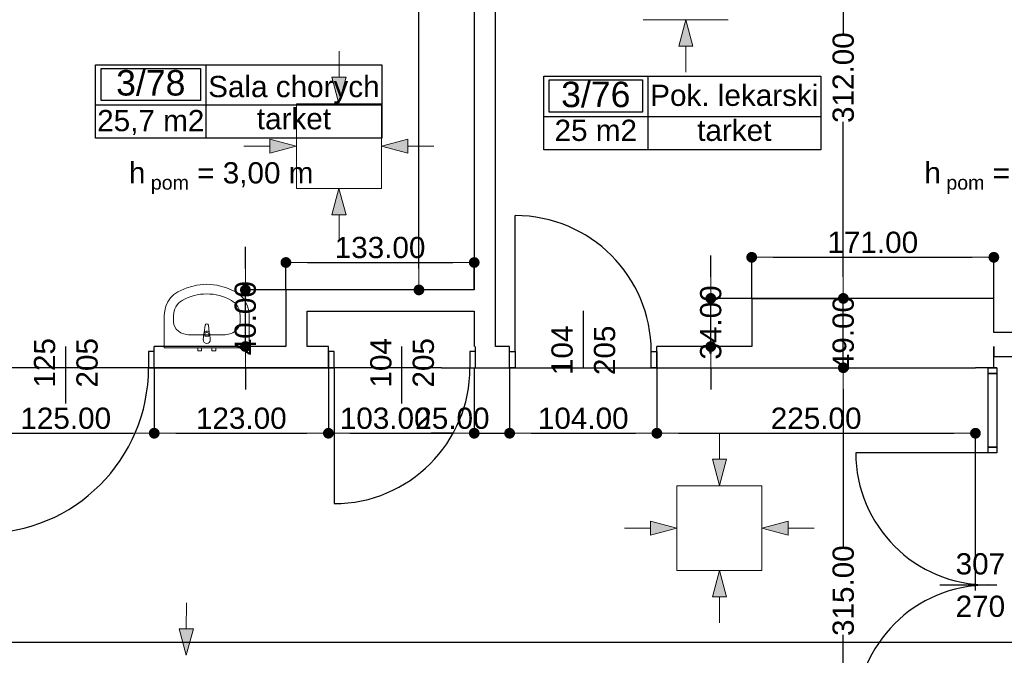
# Model space of a CAD drawing. Header units: millimetres. Extents: x -175445 to -20415, y -559200 to 231527.
# Tile 213 of 256: x -87391 to -80437, y -106719 to -102227. Entities that reach past the tile are written whole.
import ezdxf
from ezdxf.enums import TextEntityAlignment as Align

# ---------------------------------------------------------------- set-up
doc = ezdxf.new("R2010")
doc.units = ezdxf.units.MM
doc.header["$MEASUREMENT"] = 0
for name, color, linetype in [('Drzwi', 7, 'Continuous'), ('Linia', 7, 'Continuous'), ('Obiekt', 7, 'Continuous'), ('Płaszczyzna odcinająca', 7, 'Continuous'), ('Strefa', 7, 'Continuous'), ('Strop', 7, 'Continuous'), ('Słup', 7, 'Continuous'), ('Tekst', 7, 'Continuous'), ('Wymiary', 63, 'Continuous'), ('Ściana', 7, 'Continuous')]:
    doc.layers.add(name, color=color, linetype=linetype)
doc.styles.add('Arial', font='txt')
doc.styles.add('Times new roman', font='txt')
doc.dimstyles.new('GENERATED_STYLE__1', dxfattribs={"dimtxt": 150, "dimasz": 152, "dimexe": 0.18, "dimexo": 0, "dimgap": 0.09, "dimtad": 1, "dimtih": 1, "dimtoh": 1, "dimlfac": 0.1, "dimzin": 0, "dimdsep": 46, "dimtxsty": 'Arial', "dimblk": 'ARROWHEAD_11', "dimblk1": 'ARROWHEAD_11', "dimblk2": 'ARROWHEAD_11', "dimcen": 0.09, "dimclrd": 114, "dimclre": 114, "dimclrt": 114, "dimazin": 0, "dimtfac": 1, "dimtdec": 4, "dimtmove": 0, "dimatfit": 3, "dimfxl": 1, "dimtolj": 1, "dimtzin": 0, "dimarcsym": 0})
doc.dimstyles.new('GENERATED_STYLE__3', dxfattribs={"dimtxt": 150, "dimasz": 152, "dimexe": 0.18, "dimexo": 0, "dimgap": 0.09, "dimtad": 1, "dimlfac": 0.1, "dimzin": 0, "dimdsep": 46, "dimtxsty": 'Arial', "dimblk": 'ARROWHEAD_11', "dimblk1": 'ARROWHEAD_11', "dimblk2": 'ARROWHEAD_11', "dimcen": 0.09, "dimclrd": 114, "dimclre": 114, "dimclrt": 114, "dimazin": 0, "dimtfac": 1, "dimtdec": 4, "dimtmove": 2, "dimatfit": 3, "dimfxl": 1, "dimtolj": 1, "dimtzin": 0, "dimarcsym": 0})

# ---------------------------------------------------------------- blocks, each defined once
blk = doc.blocks.new('Pok. lekarski_3_76_78', base_point=(-77262.4, 26005.8))
at = {"layer": 'Strefa'}
for p, q in [((-77996.4, 26288.7), (-76039.8, 26288.7)), ((-77996.4, 25770.1), (-77996.4, 26288.7)), ((-77262.4, 26288.7), (-77262.4, 25770.1)), ((-76039.8, 26288.7), (-76039.8, 25770.1)), ((-77959.7, 26262.7), (-77299.1, 26262.7)), ((-77959.7, 26036.4), (-77959.7, 26262.7)), ((-77299.1, 26262.7), (-77299.1, 26036.4)), ((-77299.1, 26036.4), (-77959.7, 26036.4)), ((-77996.4, 26005.8), (-76039.8, 26005.8)), ((-76039.8, 25770.1), (-77996.4, 25770.1))]:
    blk.add_line(p, q, dxfattribs=at)
at = {"layer": 'Strefa', "style": 'Arial'}
for tag, height, p in [('ROOM_NUMBER', 180, (-77629.4, 26160.8)), ('ROOM_NAME', 150, (-76651.1, 26154.6)), ('ROOM_CALC_AREA', 150, (-77629.4, 25907.1)), ('floor_f', 150, (-76651.1, 25907.1))]:
    blk.add_attdef(tag, text='', height=height, dxfattribs=at).set_placement(p, align=Align.MIDDLE_CENTER)
blk = doc.blocks.new('Sala chorych_3_78_80', base_point=(-80382.8, 26087.9))
at = {"layer": 'Strefa'}
for p, q in [((-81161.8, 26370.8), (-79140.1, 26370.8)), ((-81161.8, 25852.2), (-81161.8, 26370.8)), ((-80382.8, 26370.8), (-80382.8, 25852.2)), ((-79140.1, 26370.8), (-79140.1, 25852.2)), ((-81122.9, 26344.9), (-80421.7, 26344.9)), ((-81122.9, 26118.6), (-81122.9, 26344.9)), ((-80421.7, 26344.9), (-80421.7, 26118.6)), ((-81161.8, 26087.9), (-79140.1, 26087.9)), ((-80421.7, 26118.6), (-81122.9, 26118.6)), ((-79140.1, 25852.2), (-81161.8, 25852.2))]:
    blk.add_line(p, q, dxfattribs=at)
at = {"layer": 'Strefa', "style": 'Arial'}
for tag, height, p in [('ROOM_NUMBER', 180, (-80772.3, 26242.8)), ('ROOM_NAME', 150, (-79761.4, 26216.3)), ('floor_f', 150, (-79761.4, 25989.2)), ('ROOM_CALC_AREA', 150, (-80772.3, 25975.9))]:
    blk.add_attdef(tag, text='', height=height, dxfattribs=at).set_placement(p, align=Align.MIDDLE_CENTER)
blk = doc.blocks.new('ARROWHEAD_11')
at = {"color": 0, "linetype": 'Continuous', "lineweight": 0}
blk.add_line((0, 0), (-1, 0), dxfattribs=at)
at = {"color": 0, "linetype": 'Continuous', "lineweight": 0, "const_width": 0.25, "flags": 128}
blk.add_lwpolyline([(-0.125, 0, 1), (0.125, 0, 1)], format="xyb", close=True, dxfattribs=at)
blk = doc.blocks.new('*D3276')
at = {"layer": 'Defpoints', "color": 0}
for p in [(-91030.7, -104686.6), (-84410.7, -104686.6), (-90375.7, -107836.6)]:
    blk.add_point(p, dxfattribs=at)
at = {"layer": 'Wymiary', "color": 114, "lineweight": -2}
for p, q in [((-84410.7, -104686.6), (-91030.8, -104686.6)), ((-91030.7, -104838.6), (-91030.7, -105836.6)), ((-91030.7, -107684.6), (-91030.7, -106458.9)), ((-90375.7, -107836.6), (-91030.8, -107836.6))]:
    blk.add_line(p, q, dxfattribs=at)
at = {"layer": 'Wymiary', "color": 114, "lineweight": -2, "xscale": 152, "yscale": 152, "zscale": 152}
for p, rotation in [((-91030.7, -104686.6), 90), ((-91030.7, -107836.6), 270)]:
    blk.add_blockref('ARROWHEAD_11', p, dxfattribs=dict(at, rotation=rotation))
at = {"layer": 'Wymiary', "color": 114, "lineweight": 13, "insert": (-91030.7, -106147.8), "char_height": 150, "attachment_point": 5, "rotation": 90, "style": 'Arial'}
blk.add_mtext('\\A1;315.00', dxfattribs=at)
blk = doc.blocks.new('*D3277')
at = {"layer": 'Defpoints', "color": 0}
for p in [(-91030.7, -102716.6), (-90735.7, -102716.6), (-84410.7, -104686.6)]:
    blk.add_point(p, dxfattribs=at)
at = {"layer": 'Wymiary', "color": 114, "lineweight": -2}
for p, q in [((-90735.7, -102716.6), (-91030.8, -102716.6)), ((-91030.7, -102868.6), (-91030.7, -103511.3)), ((-91030.7, -104534.6), (-91030.7, -104119.6)), ((-84410.7, -104686.6), (-91030.8, -104686.6))]:
    blk.add_line(p, q, dxfattribs=at)
at = {"layer": 'Wymiary', "color": 114, "lineweight": -2, "xscale": 152, "yscale": 152, "zscale": 152}
for p, rotation in [((-91030.7, -102716.6), 90), ((-91030.7, -104686.6), 270)]:
    blk.add_blockref('ARROWHEAD_11', p, dxfattribs=dict(at, rotation=rotation))
at = {"layer": 'Wymiary', "color": 114, "lineweight": 13, "insert": (-91030.7, -103815.4), "char_height": 150, "attachment_point": 5, "rotation": 90, "style": 'Arial'}
blk.add_mtext('\\A1;197.00', dxfattribs=at)
blk = doc.blocks.new('*D3303')
at = {"layer": 'Defpoints', "color": 0}
for p in [(-84410.7, -104686.6), (-81573.8, -104686.6), (-80880.7, -107836.6)]:
    blk.add_point(p, dxfattribs=at)
at = {"layer": 'Wymiary', "color": 114, "lineweight": -2}
for p, q in [((-84410.7, -104686.6), (-81573.6, -104686.6)), ((-81573.8, -104838.6), (-81573.8, -105950.5)), ((-81573.8, -107684.6), (-81573.8, -106572.7)), ((-80880.7, -107836.6), (-81574, -107836.6))]:
    blk.add_line(p, q, dxfattribs=at)
at = {"layer": 'Wymiary', "color": 114, "lineweight": -2, "xscale": 152, "yscale": 152, "zscale": 152}
for p, rotation in [((-81573.8, -104686.6), 90), ((-81573.8, -107836.6), 270)]:
    blk.add_blockref('ARROWHEAD_11', p, dxfattribs=dict(at, rotation=rotation))
at = {"layer": 'Wymiary', "color": 114, "lineweight": 13, "insert": (-81573.8, -106261.6), "char_height": 150, "attachment_point": 5, "rotation": 90, "style": 'Arial'}
blk.add_mtext('\\A1;315.00', dxfattribs=at)
blk = doc.blocks.new('*D3304')
at = {"layer": 'Defpoints', "color": 0}
for p in [(-82220.7, -104196.6), (-81573.8, -104196.6), (-84410.7, -104686.6)]:
    blk.add_point(p, dxfattribs=at)
at = {"layer": 'Wymiary', "color": 114, "lineweight": -2}
for p, q in [((-81573.8, -104044.6), (-81573.8, -103892.6)), ((-82220.7, -104196.6), (-81573.6, -104196.6)), ((-81573.8, -104686.6), (-81573.8, -104196.6)), ((-84410.7, -104686.6), (-81573.6, -104686.6)), ((-81573.8, -104838.6), (-81573.8, -104990.6))]:
    blk.add_line(p, q, dxfattribs=at)
at = {"layer": 'Wymiary', "color": 114, "lineweight": -2, "xscale": 152, "yscale": 152, "zscale": 152}
for p, rotation in [((-81573.8, -104196.6), 270), ((-81573.8, -104686.6), 90)]:
    blk.add_blockref('ARROWHEAD_11', p, dxfattribs=dict(at, rotation=rotation))
at = {"layer": 'Wymiary', "color": 114, "lineweight": 13, "insert": (-81573.8, -104441.6), "char_height": 150, "attachment_point": 5, "rotation": 90, "style": 'Arial'}
blk.add_mtext('\\A1;49.00', dxfattribs=at)
blk = doc.blocks.new('*D3305')
at = {"layer": 'Defpoints', "color": 0}
for p in [(-81573.8, -101076.6), (-81210.7, -101076.6), (-82220.7, -104196.6)]:
    blk.add_point(p, dxfattribs=at)
at = {"layer": 'Wymiary', "color": 114, "lineweight": -2}
for p, q in [((-81210.7, -101076.6), (-81574, -101076.6)), ((-81573.8, -101228.6), (-81573.8, -102325.5)), ((-81573.8, -104044.6), (-81573.8, -102947.7)), ((-82220.7, -104196.6), (-81573.6, -104196.6))]:
    blk.add_line(p, q, dxfattribs=at)
at = {"layer": 'Wymiary', "color": 114, "lineweight": -2, "xscale": 152, "yscale": 152, "zscale": 152}
for p, rotation in [((-81573.8, -101076.6), 90), ((-81573.8, -104196.6), 270)]:
    blk.add_blockref('ARROWHEAD_11', p, dxfattribs=dict(at, rotation=rotation))
at = {"layer": 'Wymiary', "color": 114, "lineweight": 13, "insert": (-81573.8, -102636.6), "char_height": 150, "attachment_point": 5, "rotation": 90, "style": 'Arial'}
blk.add_mtext('\\A1;312.00', dxfattribs=at)
blk = doc.blocks.new('*D3312')
at = {"layer": 'Defpoints', "color": 0}
for p in [(-85796.9, -104136.6), (-85510.7, -104136.6), (-85510.7, -104536.6)]:
    blk.add_point(p, dxfattribs=at)
at = {"layer": 'Wymiary', "color": 114, "lineweight": -2}
for p, q in [((-85796.9, -103984.6), (-85796.9, -103832.6)), ((-85510.7, -104136.6), (-85797.1, -104136.6)), ((-85796.9, -104536.6), (-85796.9, -104136.6)), ((-85510.7, -104536.6), (-85797.1, -104536.6)), ((-85796.9, -104688.6), (-85796.9, -104840.6))]:
    blk.add_line(p, q, dxfattribs=at)
at = {"layer": 'Wymiary', "color": 114, "lineweight": -2, "xscale": 152, "yscale": 152, "zscale": 152}
for p, rotation in [((-85796.9, -104136.6), 270), ((-85796.9, -104536.6), 90)]:
    blk.add_blockref('ARROWHEAD_11', p, dxfattribs=dict(at, rotation=rotation))
at = {"layer": 'Wymiary', "color": 114, "lineweight": 13, "insert": (-85796.9, -104336.6), "char_height": 150, "attachment_point": 5, "rotation": 90, "style": 'Arial'}
blk.add_mtext('\\A1;40.00', dxfattribs=at)
blk = doc.blocks.new('*D3313')
at = {"layer": 'Defpoints', "color": 0}
for p in [(-84180.7, -103942.8), (-85510.7, -104136.6), (-84180.7, -104136.6)]:
    blk.add_point(p, dxfattribs=at)
at = {"layer": 'Wymiary', "color": 114, "lineweight": -2}
for p, q in [((-85510.7, -104136.6), (-85510.7, -103942.7)), ((-85358.7, -103942.8), (-84332.7, -103942.8)), ((-84180.7, -104136.6), (-84180.7, -103942.7))]:
    blk.add_line(p, q, dxfattribs=at)
at = {"layer": 'Wymiary', "color": 114, "lineweight": -2, "xscale": 152, "yscale": 152, "zscale": 152, "rotation": 180}
blk.add_blockref('ARROWHEAD_11', (-85510.7, -103942.8), dxfattribs=at)
at = {"layer": 'Wymiary', "color": 114, "lineweight": -2, "xscale": 152, "yscale": 152, "zscale": 152}
blk.add_blockref('ARROWHEAD_11', (-84180.7, -103942.8), dxfattribs=at)
at = {"layer": 'Wymiary', "color": 114, "lineweight": 13, "insert": (-84845.7, -103837.8), "char_height": 150, "attachment_point": 5, "style": 'Arial'}
blk.add_mtext('\\A1;133.00', dxfattribs=at)
blk = doc.blocks.new('*D3314')
at = {"layer": 'Defpoints', "color": 0}
for p in [(-82509.7, -104196.6), (-82220.7, -104196.6), (-82220.7, -104536.6)]:
    blk.add_point(p, dxfattribs=at)
at = {"layer": 'Wymiary', "color": 114, "lineweight": -2}
for p, q in [((-82509.7, -104044.6), (-82509.7, -103892.6)), ((-82220.7, -104196.6), (-82509.9, -104196.6)), ((-82509.7, -104536.6), (-82509.7, -104196.6)), ((-82220.7, -104536.6), (-82509.9, -104536.6)), ((-82509.7, -104688.6), (-82509.7, -104840.6))]:
    blk.add_line(p, q, dxfattribs=at)
at = {"layer": 'Wymiary', "color": 114, "lineweight": -2, "xscale": 152, "yscale": 152, "zscale": 152}
for p, rotation in [((-82509.7, -104196.6), 270), ((-82509.7, -104536.6), 90)]:
    blk.add_blockref('ARROWHEAD_11', p, dxfattribs=dict(at, rotation=rotation))
at = {"layer": 'Wymiary', "color": 114, "lineweight": 13, "insert": (-82509.7, -104366.6), "char_height": 150, "attachment_point": 5, "rotation": 90, "style": 'Arial'}
blk.add_mtext('\\A1;34.00', dxfattribs=at)
blk = doc.blocks.new('*D3315')
at = {"layer": 'Defpoints', "color": 0}
for p in [(-80510.7, -103906.1), (-82220.7, -104196.6), (-80510.7, -104196.6)]:
    blk.add_point(p, dxfattribs=at)
at = {"layer": 'Wymiary', "color": 114, "lineweight": -2}
for p, q in [((-82220.7, -104196.6), (-82220.7, -103905.9)), ((-82068.7, -103906.1), (-80662.7, -103906.1)), ((-80510.7, -104196.6), (-80510.7, -103905.9))]:
    blk.add_line(p, q, dxfattribs=at)
at = {"layer": 'Wymiary', "color": 114, "lineweight": -2, "xscale": 152, "yscale": 152, "zscale": 152, "rotation": 180}
blk.add_blockref('ARROWHEAD_11', (-82220.7, -103906.1), dxfattribs=at)
at = {"layer": 'Wymiary', "color": 114, "lineweight": -2, "xscale": 152, "yscale": 152, "zscale": 152}
blk.add_blockref('ARROWHEAD_11', (-80510.7, -103906.1), dxfattribs=at)
at = {"layer": 'Wymiary', "color": 114, "lineweight": 13, "insert": (-81365.7, -103801.1), "char_height": 150, "attachment_point": 5, "style": 'Arial'}
blk.add_mtext('\\A1;171.00', dxfattribs=at)
blk = doc.blocks.new('*D3316')
at = {"layer": 'Defpoints', "color": 0}
for p in [(-84570.9, -98277.3), (-84180.7, -98277.3), (-84180.7, -104136.6)]:
    blk.add_point(p, dxfattribs=at)
at = {"layer": 'Wymiary', "color": 114, "lineweight": -2}
for p, q in [((-84180.7, -98277.3), (-84571, -98277.3)), ((-84570.9, -98429.3), (-84570.9, -100895.5)), ((-84570.9, -103984.6), (-84570.9, -101518.4)), ((-84180.7, -104136.6), (-84571, -104136.6))]:
    blk.add_line(p, q, dxfattribs=at)
at = {"layer": 'Wymiary', "color": 114, "lineweight": -2, "xscale": 152, "yscale": 152, "zscale": 152}
for p, rotation in [((-84570.9, -98277.3), 90), ((-84570.9, -104136.6), 270)]:
    blk.add_blockref('ARROWHEAD_11', p, dxfattribs=dict(at, rotation=rotation))
at = {"layer": 'Wymiary', "color": 114, "lineweight": 13, "insert": (-84570.9, -101207), "char_height": 150, "attachment_point": 5, "rotation": 90, "style": 'Arial'}
blk.add_mtext('\\A1;585.93', dxfattribs=at)
blk = doc.blocks.new('*D3730')
at = {"layer": 'Defpoints', "color": 0}
for p in [(-80800.7, -101076.6), (-78390.7, -101127.4), (-78390.7, -103093)]:
    blk.add_point(p, dxfattribs=at)
at = {"layer": 'Wymiary', "color": 114, "lineweight": -2}
for p, q in [((-80800.7, -101076.6), (-80800.7, -101127.5)), ((-80648.7, -101127.4), (-78542.7, -101127.4)), ((-78390.7, -103093), (-78390.7, -101127.2))]:
    blk.add_line(p, q, dxfattribs=at)
at = {"layer": 'Wymiary', "color": 114, "lineweight": -2, "xscale": 152, "yscale": 152, "zscale": 152, "rotation": 180}
blk.add_blockref('ARROWHEAD_11', (-80800.7, -101127.4), dxfattribs=at)
at = {"layer": 'Wymiary', "color": 114, "lineweight": -2, "xscale": 152, "yscale": 152, "zscale": 152}
blk.add_blockref('ARROWHEAD_11', (-78390.7, -101127.4), dxfattribs=at)
at = {"layer": 'Wymiary', "color": 114, "lineweight": 13, "insert": (-79709.6, -101022.4), "char_height": 150, "attachment_point": 5, "style": 'Arial'}
blk.add_mtext('\\A1;241.00', dxfattribs=at)
blk = doc.blocks.new('*D3767')
at = {"layer": 'Defpoints', "color": 0}
for p in [(-87690.7, -104686.6), (-86440.7, -104686.6), (-86440.7, -105149.3)]:
    blk.add_point(p, dxfattribs=at)
at = {"layer": 'Wymiary', "color": 114, "lineweight": -2}
for p, q in [((-87690.7, -104686.6), (-87690.7, -105149.5)), ((-86440.7, -104686.6), (-86440.7, -105149.5)), ((-87538.7, -105149.3), (-86592.7, -105149.3))]:
    blk.add_line(p, q, dxfattribs=at)
at = {"layer": 'Wymiary', "color": 114, "lineweight": -2, "xscale": 152, "yscale": 152, "zscale": 152, "rotation": 180}
blk.add_blockref('ARROWHEAD_11', (-87690.7, -105149.3), dxfattribs=at)
at = {"layer": 'Wymiary', "color": 114, "lineweight": -2, "xscale": 152, "yscale": 152, "zscale": 152}
blk.add_blockref('ARROWHEAD_11', (-86440.7, -105149.3), dxfattribs=at)
at = {"layer": 'Wymiary', "color": 114, "lineweight": 13, "insert": (-87065.7, -105044.3), "char_height": 150, "attachment_point": 5, "style": 'Arial'}
blk.add_mtext('\\A1;125.00', dxfattribs=at)
blk = doc.blocks.new('*D3768')
at = {"layer": 'Defpoints', "color": 0}
for p in [(-86440.7, -104686.6), (-85210.7, -104686.6), (-85210.7, -105149.3)]:
    blk.add_point(p, dxfattribs=at)
at = {"layer": 'Wymiary', "color": 114, "lineweight": -2}
for p, q in [((-86440.7, -104686.6), (-86440.7, -105149.5)), ((-85210.7, -104686.6), (-85210.7, -105149.5)), ((-86288.7, -105149.3), (-85362.7, -105149.3))]:
    blk.add_line(p, q, dxfattribs=at)
at = {"layer": 'Wymiary', "color": 114, "lineweight": -2, "xscale": 152, "yscale": 152, "zscale": 152, "rotation": 180}
blk.add_blockref('ARROWHEAD_11', (-86440.7, -105149.3), dxfattribs=at)
at = {"layer": 'Wymiary', "color": 114, "lineweight": -2, "xscale": 152, "yscale": 152, "zscale": 152}
blk.add_blockref('ARROWHEAD_11', (-85210.7, -105149.3), dxfattribs=at)
at = {"layer": 'Wymiary', "color": 114, "lineweight": 13, "insert": (-85825.7, -105044.3), "char_height": 150, "attachment_point": 5, "style": 'Arial'}
blk.add_mtext('\\A1;123.00', dxfattribs=at)
blk = doc.blocks.new('*D3769')
at = {"layer": 'Defpoints', "color": 0}
for p in [(-85210.7, -104686.6), (-84180.7, -104686.6), (-84180.7, -105149.3)]:
    blk.add_point(p, dxfattribs=at)
at = {"layer": 'Wymiary', "color": 114, "lineweight": -2}
for p, q in [((-85210.7, -104686.6), (-85210.7, -105149.5)), ((-84180.7, -104686.6), (-84180.7, -105149.5)), ((-85058.7, -105149.3), (-84332.7, -105149.3))]:
    blk.add_line(p, q, dxfattribs=at)
at = {"layer": 'Wymiary', "color": 114, "lineweight": -2, "xscale": 152, "yscale": 152, "zscale": 152, "rotation": 180}
blk.add_blockref('ARROWHEAD_11', (-85210.7, -105149.3), dxfattribs=at)
at = {"layer": 'Wymiary', "color": 114, "lineweight": -2, "xscale": 152, "yscale": 152, "zscale": 152}
blk.add_blockref('ARROWHEAD_11', (-84180.7, -105149.3), dxfattribs=at)
at = {"layer": 'Wymiary', "color": 114, "lineweight": 13, "insert": (-84809.6, -105044.3), "char_height": 150, "attachment_point": 5, "style": 'Arial'}
blk.add_mtext('\\A1;103.00', dxfattribs=at)
blk = doc.blocks.new('*D3770')
at = {"layer": 'Defpoints', "color": 0}
for p in [(-84180.7, -104686.6), (-83930.7, -104686.6), (-83930.7, -105149.3)]:
    blk.add_point(p, dxfattribs=at)
at = {"layer": 'Wymiary', "color": 114, "lineweight": -2}
for p, q in [((-84180.7, -104686.6), (-84180.7, -105149.5)), ((-83930.7, -104686.6), (-83930.7, -105149.5)), ((-84332.7, -105149.3), (-84484.7, -105149.3)), ((-84180.7, -105149.3), (-83930.7, -105149.3)), ((-83778.7, -105149.3), (-83626.7, -105149.3))]:
    blk.add_line(p, q, dxfattribs=at)
at = {"layer": 'Wymiary', "color": 114, "lineweight": -2, "xscale": 152, "yscale": 152, "zscale": 152}
blk.add_blockref('ARROWHEAD_11', (-84180.7, -105149.3), dxfattribs=at)
at = {"layer": 'Wymiary', "color": 114, "lineweight": -2, "xscale": 152, "yscale": 152, "zscale": 152, "rotation": 180}
blk.add_blockref('ARROWHEAD_11', (-83930.7, -105149.3), dxfattribs=at)
at = {"layer": 'Wymiary', "color": 114, "lineweight": 13, "insert": (-84334.6, -105044.3), "char_height": 150, "attachment_point": 5, "style": 'Arial'}
blk.add_mtext('\\A1;25.00', dxfattribs=at)
blk = doc.blocks.new('*D3771')
at = {"layer": 'Defpoints', "color": 0}
for p in [(-83930.7, -104686.6), (-82890.7, -104686.6), (-82890.7, -105149.3)]:
    blk.add_point(p, dxfattribs=at)
at = {"layer": 'Wymiary', "color": 114, "lineweight": -2}
for p, q in [((-83930.7, -104686.6), (-83930.7, -105149.5)), ((-82890.7, -104686.6), (-82890.7, -105149.5)), ((-83778.7, -105149.3), (-83042.7, -105149.3))]:
    blk.add_line(p, q, dxfattribs=at)
at = {"layer": 'Wymiary', "color": 114, "lineweight": -2, "xscale": 152, "yscale": 152, "zscale": 152, "rotation": 180}
blk.add_blockref('ARROWHEAD_11', (-83930.7, -105149.3), dxfattribs=at)
at = {"layer": 'Wymiary', "color": 114, "lineweight": -2, "xscale": 152, "yscale": 152, "zscale": 152}
blk.add_blockref('ARROWHEAD_11', (-82890.7, -105149.3), dxfattribs=at)
at = {"layer": 'Wymiary', "color": 114, "lineweight": 13, "insert": (-83410.7, -105044.3), "char_height": 150, "attachment_point": 5, "style": 'Arial'}
blk.add_mtext('\\A1;104.00', dxfattribs=at)
blk = doc.blocks.new('*D3772')
at = {"layer": 'Defpoints', "color": 0}
for p in [(-82890.7, -104686.6), (-80640.7, -105149.3), (-80640.7, -106261.6)]:
    blk.add_point(p, dxfattribs=at)
at = {"layer": 'Wymiary', "color": 114, "lineweight": -2}
for p, q in [((-82890.7, -104686.6), (-82890.7, -105149.5)), ((-82738.7, -105149.3), (-80792.7, -105149.3)), ((-80640.7, -106261.6), (-80640.7, -105149.1))]:
    blk.add_line(p, q, dxfattribs=at)
at = {"layer": 'Wymiary', "color": 114, "lineweight": -2, "xscale": 152, "yscale": 152, "zscale": 152, "rotation": 180}
blk.add_blockref('ARROWHEAD_11', (-82890.7, -105149.3), dxfattribs=at)
at = {"layer": 'Wymiary', "color": 114, "lineweight": -2, "xscale": 152, "yscale": 152, "zscale": 152}
blk.add_blockref('ARROWHEAD_11', (-80640.7, -105149.3), dxfattribs=at)
at = {"layer": 'Wymiary', "color": 114, "lineweight": 13, "insert": (-81765.7, -105044.3), "char_height": 150, "attachment_point": 5, "style": 'Arial'}
blk.add_mtext('\\A1;225.00', dxfattribs=at)

msp = doc.modelspace()

# ---------------------------------------------------------------- hatches: boundary and pattern name
at = {"layer": 'Linia', "linetype": 'Continuous', "lineweight": 13}
for points in [[(-82686.595, -102227.271), (-82736.346, -102413.94), (-82636.346, -102413.806)], [(-85135.842, -102820.394), (-85085.593, -102633.859), (-85185.593, -102633.725)], [(-85437.042, -103120.394), (-85623.644, -103070.394), (-85623.644, -103170.394)], [(-84836.242, -103120.394), (-84649.639, -103170.394), (-84649.639, -103070.394)], [(-85135.842, -103420.394), (-85185.593, -103607.063), (-85085.593, -103606.929)], [(-82448.663, -105519.698), (-82398.414, -105333.162), (-82498.414, -105333.029)], [(-82749.863, -105819.698), (-82936.466, -105769.698), (-82936.466, -105869.698)], [(-82149.063, -105819.698), (-81962.461, -105869.698), (-81962.461, -105769.698)], [(-82448.663, -106119.697), (-82498.414, -106306.366), (-82398.414, -106306.233)], [(-86214.247, -106718.316), (-86163.998, -106531.78), (-86263.998, -106531.647)]]:
    msp.add_hatch(color=150, dxfattribs=at).paths.add_polyline_path(points)

# ---------------------------------------------------------------- linework, layer by layer
at = {"layer": 'Drzwi'}
for p, q in [((-83890.722, -104571.604), (-83890.722, -103611.604)), ((-86440.722, -104571.604), (-86480.722, -104571.604)), ((-86480.722, -104571.604), (-86480.722, -104686.604)), ((-86440.722, -104686.604), (-86440.722, -104571.604)), ((-86440.722, -104686.604), (-86440.722, -104571.604)), ((-85170.722, -104571.604), (-85210.722, -104571.604)), ((-85210.722, -104571.604), (-85210.722, -104686.604)), ((-85210.722, -104686.604), (-85210.722, -104571.604)), ((-85170.722, -104686.604), (-85170.722, -104571.604)), ((-84170.722, -104571.604), (-84210.722, -104571.604)), ((-84210.722, -104571.604), (-84210.722, -104686.604)), ((-84170.722, -104686.604), (-84170.722, -104571.604)), ((-84170.722, -104686.604), (-84170.722, -104571.604)), ((-83930.722, -104571.604), (-83890.722, -104571.604)), ((-83930.722, -104686.604), (-83930.722, -104571.604)), ((-83930.722, -104686.604), (-83930.722, -104571.604)), ((-83890.722, -104571.604), (-83890.722, -104686.604)), ((-82930.722, -104686.604), (-82930.722, -104571.604)), ((-82930.722, -104571.604), (-82890.722, -104571.604)), ((-82890.722, -104571.604), (-82890.722, -104686.604)), ((-82890.722, -104686.604), (-82890.722, -104571.604)), ((-86480.722, -104686.604), (-86440.722, -104686.604)), ((-85210.722, -104686.604), (-85170.722, -104686.604)), ((-85170.722, -104686.604), (-85170.722, -105646.604)), ((-84210.722, -104686.604), (-84170.722, -104686.604)), ((-83890.722, -104686.604), (-83930.722, -104686.604)), ((-82890.722, -104686.604), (-82930.722, -104686.604)), ((-80550.722, -104726.604), (-80550.722, -104686.604)), ((-80550.722, -104686.604), (-80490.722, -104686.604)), ((-80490.722, -104686.604), (-80550.722, -104686.604)), ((-80550.722, -104726.604), (-80490.722, -104726.604)), ((-80550.722, -105246.604), (-80550.722, -104726.604)), ((-80490.722, -104726.604), (-80550.722, -104726.604)), ((-80490.722, -104686.604), (-80490.722, -104726.604)), ((-80490.722, -104726.604), (-80490.722, -105246.604)), ((-80490.722, -105246.604), (-80550.722, -105246.604)), ((-80550.722, -105286.604), (-80550.722, -105246.604)), ((-80550.722, -105246.604), (-80490.722, -105246.604)), ((-80490.722, -105246.604), (-80490.722, -105286.604)), ((-80550.722, -105286.604), (-81485.742, -105286.604)), ((-80490.722, -105286.604), (-80550.722, -105286.604))]:
    msp.add_line(p, q, dxfattribs=at)
for centre, radius, start, end in [((-83890.722, -104571.604), 960, 0, 90), ((-87650.722, -104686.604), 1170, 270, 0), ((-85170.722, -104686.604), 960, 270, 0), ((-80550.722, -105286.604), 935.02, 180, 270), ((-80550.722, -107156.645), 935.02, 90, 180)]:
    msp.add_arc(centre, radius, start, end, dxfattribs=at)
at = {"layer": 'Linia', "color": 150, "lineweight": 13}
for p, q in [((-82986.996, -102227.671), (-82386.996, -102227.671)), ((-82686.595, -102227.271), (-82736.346, -102413.94)), ((-82686.595, -102227.271), (-82636.346, -102413.806)), ((-82636.346, -102413.806), (-82736.346, -102413.94)), ((-82686.101, -102597.645), (-82686.346, -102413.873)), ((-85135.347, -102450.019), (-85135.593, -102633.792)), ((-85135.842, -102820.394), (-85185.593, -102633.725)), ((-85185.593, -102633.725), (-85085.593, -102633.859)), ((-85135.842, -102820.394), (-85085.593, -102633.859)), ((-84836.242, -102820.794), (-85436.242, -102820.794)), ((-85436.242, -102820.794), (-85436.242, -103419.994)), ((-84836.242, -103419.994), (-84836.242, -102820.794)), ((-85807.417, -103120.394), (-85623.644, -103120.394)), ((-85437.042, -103120.394), (-85623.644, -103070.394)), ((-85623.644, -103170.394), (-85623.644, -103070.394)), ((-85437.042, -103120.394), (-85623.644, -103170.394)), ((-84836.242, -103120.394), (-84649.639, -103070.394)), ((-84836.242, -103120.394), (-84649.639, -103170.394)), ((-84649.639, -103070.394), (-84649.639, -103170.394)), ((-84465.867, -103120.394), (-84649.639, -103120.394)), ((-85436.242, -103420.794), (-84836.242, -103420.794)), ((-85135.842, -103420.394), (-85185.593, -103607.063)), ((-85135.842, -103420.394), (-85085.593, -103606.929)), ((-85085.593, -103606.929), (-85185.593, -103607.063)), ((-85135.347, -103790.768), (-85135.593, -103606.996)), ((-82448.169, -105149.323), (-82448.414, -105333.095)), ((-82448.663, -105519.698), (-82498.414, -105333.029)), ((-82498.414, -105333.029), (-82398.414, -105333.162)), ((-82448.663, -105519.698), (-82398.414, -105333.162)), ((-82149.063, -105520.098), (-82749.063, -105520.098)), ((-82749.063, -105520.098), (-82749.063, -106119.298)), ((-82149.063, -106119.298), (-82149.063, -105520.098)), ((-82749.863, -105819.698), (-82936.466, -105769.698)), ((-82936.466, -105869.698), (-82936.466, -105769.698)), ((-82149.063, -105819.698), (-81962.461, -105769.698)), ((-81962.461, -105769.698), (-81962.461, -105869.698)), ((-83120.238, -105819.698), (-82936.466, -105819.698)), ((-82749.863, -105819.698), (-82936.466, -105869.698)), ((-82149.063, -105819.698), (-81962.461, -105869.698)), ((-81778.688, -105819.698), (-81962.461, -105819.698)), ((-82749.063, -106120.098), (-82149.063, -106120.098)), ((-82448.663, -106119.697), (-82498.414, -106306.366)), ((-82448.663, -106119.697), (-82398.414, -106306.233)), ((-82398.414, -106306.233), (-82498.414, -106306.366)), ((-82448.169, -106490.072), (-82448.414, -106306.3)), ((-86213.753, -106347.941), (-86213.998, -106531.713)), ((-86214.247, -106718.316), (-86263.998, -106531.647)), ((-86263.998, -106531.647), (-86163.998, -106531.78)), ((-86214.247, -106718.316), (-86163.998, -106531.78))]:
    msp.add_line(p, q, dxfattribs=at)
at = {"layer": 'Obiekt', "color": 8, "lineweight": 5}
for p, q in [((-86140.424, -104102.773), (-86069.462, -104096.618)), ((-86069.462, -104096.618), (-85998.501, -104102.773)), ((-86324.971, -104193.197), (-86301.614, -104169.744)), ((-86301.614, -104169.744), (-86274.636, -104151.014)), ((-86274.636, -104151.014), (-86209.444, -104121.072)), ((-86209.444, -104121.072), (-86140.424, -104102.773)), ((-85998.501, -104102.773), (-85929.48, -104121.072)), ((-85929.48, -104121.072), (-85864.288, -104151.014)), ((-85864.288, -104151.014), (-85837.31, -104169.744)), ((-85837.31, -104169.744), (-85813.953, -104193.197)), ((-86357.975, -104251.147), (-86343.961, -104220.624)), ((-86343.961, -104220.624), (-86324.971, -104193.197)), ((-85813.953, -104193.197), (-85794.964, -104220.624)), ((-85794.964, -104220.624), (-85780.949, -104251.147)), ((-86369.462, -104317.514), (-86366.567, -104283.791)), ((-86366.567, -104283.791), (-86357.975, -104251.147)), ((-85780.949, -104251.147), (-85772.357, -104283.791)), ((-85772.357, -104283.791), (-85769.462, -104317.514)), ((-86369.462, -104546.604), (-86369.462, -104317.514)), ((-86304.245, -104363.332), (-86304.245, -104317.514)), ((-85834.679, -104363.332), (-85834.679, -104317.514)), ((-85769.462, -104317.514), (-85769.462, -104546.604)), ((-86094.462, -104489.286), (-86090.462, -104447.333)), ((-86087.192, -104437.82), (-86080.562, -104384.886)), ((-86058.362, -104384.886), (-86051.732, -104437.82)), ((-86048.462, -104447.333), (-86044.462, -104489.286)), ((-85950.636, -104454.286), (-86188.288, -104454.286)), ((-86083.062, -104449.505), (-86083.062, -104464.376)), ((-86083.062, -104464.376), (-86055.862, -104464.376)), ((-86055.862, -104464.376), (-86055.862, -104449.505)), ((-85769.462, -104546.604), (-86369.462, -104546.604)), ((-86132.962, -104566.604), (-86132.962, -104546.604)), ((-86132.962, -104546.604), (-86105.962, -104546.604)), ((-86105.962, -104566.604), (-86132.962, -104566.604)), ((-86105.962, -104546.604), (-86105.962, -104566.604)), ((-86032.962, -104566.604), (-86032.962, -104546.604)), ((-86032.962, -104546.604), (-86005.962, -104546.604)), ((-86005.962, -104566.604), (-86032.962, -104566.604)), ((-86005.962, -104546.604), (-86005.962, -104566.604))]:
    msp.add_line(p, q, dxfattribs=at)
at = {"layer": 'Obiekt'}
for p, q in [((-83410.722, -104285.226), (-83410.722, -104686.604)), ((-87065.722, -104937.983), (-87065.722, -104536.604)), ((-84690.722, -104937.983), (-84690.722, -104536.604)), ((-80892.1, -106221.625), (-80490.722, -106221.625))]:
    msp.add_line(p, q, dxfattribs=at)
at = {"layer": 'Obiekt', "color": 8, "lineweight": 5}
for centre, radius, start, end in [((-86069.462, -104386.276), 11.187, 7.1389248, 172.8610752), ((-86069.462, -104449.233), 21.086, 147.2289746, 174.8303928), ((-86069.462, -104449.233), 21.086, 32.7710254, 147.2289746), ((-86069.462, -104449.505), 13.6, 0, 180), ((-86069.462, -104449.233), 21.086, 5.1696072, 32.7710254), ((-86069.462, -104489.286), 25, 180, 0)]:
    msp.add_arc(centre, radius, start, end, dxfattribs=at)
for centre, major_axis, ratio, start_param, end_param in [((-86069.462, -104546.604), (0, 381.818), 0.95652174, 5.78621047, 6.78016015), ((-86188.314, -104317.514), (0, 121.2), 0.95652174, 0.49697483, 1.57079633), ((-85950.61, -104317.514), (0, 121.2), 0.95652174, 4.71238898, 5.78621048), ((-86188.158, -104363.332), (116.066, 0), 0.78364566, 3.14159265, 4.71238898), ((-85950.766, -104363.332), (116.066, 0), 0.78364566, 4.71238898, 6.28318531)]:
    msp.add_ellipse(centre, major_axis=major_axis, ratio=ratio, start_param=start_param, end_param=end_param, dxfattribs=at)
for p in [(-86087.192, -104437.82), (-86058.362, -104384.886), (-86048.462, -104447.333), (-86094.462, -104489.286)]:
    msp.add_point(p, dxfattribs=at)
at = {"layer": 'Płaszczyzna odcinająca'}
msp.add_line((-72997.99, -106628.897), (-170770.681, -106628.897), dxfattribs=at)
at = {"layer": 'Strop', "flags": 128}
msp.add_lwpolyline([(-145950.766, -114276.565), (-102220.766, -114276.565), (-102220.766, -112869.769), (-102220.766, -112866.565), (-86970.765, -112866.565), (-80500.722, -112866.565), (-80500.722, -108356.645), (-73250.715, -108356.645), (-73250.715, -107080.605), (-73250.715, -105060.605), (-73250.715, -104443.284, 0.03196361), (-87766.262, -96042.647, 0.00052298), (-87996.035, -95934.358, 0.00198881), (-88871.874, -95526.952, 0.03139835), (-102840.651, -90213.64, 0.034913), (-120656.111, -86030.364), (-120656.106, -86030.333), (-120656.209, -86030.316, 0.0261473), (-131693.029, -84820.632), (-135966.978, -84618.624, 0.0060186)], format="xyb", dxfattribs=at)
at = {"layer": 'Słup'}
for p, q in [((-82220.722, -104196.604), (-82220.722, -104536.604)), ((-80510.722, -104196.604), (-82220.722, -104196.604)), ((-80510.722, -104436.604), (-80510.722, -104196.604))]:
    msp.add_line(p, q, dxfattribs=at)
at = {"layer": 'Ściana'}
for p, q in [((-86440.722, -104571.604), (-86440.722, -104536.604)), ((-86440.722, -104686.604), (-86440.722, -104571.604)), ((-85210.722, -104571.604), (-85210.722, -104536.604)), ((-85210.722, -104686.604), (-85210.722, -104571.604)), ((-84170.722, -104571.604), (-84170.722, -104536.604)), ((-84170.722, -104686.604), (-84170.722, -104571.604)), ((-83930.722, -104571.604), (-83930.722, -104536.604)), ((-83930.722, -104686.604), (-83930.722, -104571.604)), ((-82890.722, -104571.604), (-82890.722, -104536.604)), ((-82890.722, -104686.604), (-82890.722, -104571.604)), ((-80550.722, -104686.604), (-80640.722, -104686.604)), ((-80490.722, -104686.604), (-80550.722, -104686.604))]:
    msp.add_line(p, q, dxfattribs=at)
at = {"layer": 'Ściana', "flags": 128}
for points in [[(-84180.722, -98277.331), (-84180.722, -104136.604)], [(-84030.722, -104536.604), (-84030.722, -98358.013)], [(-85510.722, -104136.604), (-85510.722, -104536.604)], [(-84180.722, -104136.604), (-85510.722, -104136.604)], [(-85360.722, -104536.604), (-85360.722, -104286.604)], [(-85360.722, -104286.604), (-84180.722, -104286.604)], [(-84180.722, -104286.604), (-84180.722, -104536.604)], [(-78390.722, -104436.604), (-80510.722, -104436.604)], [(-85510.722, -104536.604), (-86440.722, -104536.604)], [(-85210.722, -104536.604), (-85360.722, -104536.604)], [(-83930.722, -104536.604), (-84030.722, -104536.604)], [(-82220.722, -104536.604), (-82890.722, -104536.604)], [(-80510.722, -104536.604), (-80510.722, -104606.604)], [(-80510.722, -104686.604), (-80510.722, -104536.604)], [(-80510.722, -104606.604), (-73874.871, -104606.604)], [(-86440.722, -104686.604), (-85210.722, -104686.604)], [(-84170.722, -104686.604), (-83930.722, -104686.604)], [(-82890.722, -104686.604), (-80640.722, -104686.604)]]:
    msp.add_lwpolyline(points, dxfattribs=at)

# ---------------------------------------------------------------- block references
at = {"layer": 'Strefa'}
ref = msp.add_blockref('Sala chorych_3_78_80', (-86075.529, -102827.964), dxfattribs=at)
ref.add_attrib('ROOM_NAME', 'Sala chorych', dxfattribs={"color": 7, "height": 150, "style": 'Arial'}).set_placement((-85454.165, -102699.564), align=Align.MIDDLE_CENTER)
ref.add_attrib('ROOM_NUMBER', '3/78', dxfattribs={"color": 7, "height": 180, "style": 'Arial'}).set_placement((-86465.049, -102673.078), align=Align.MIDDLE_CENTER)
ref.add_attrib('ROOM_CALC_AREA', '25,7 m2', dxfattribs={"color": 7, "height": 150, "style": 'Arial'}).set_placement((-86465.049, -102940.018), align=Align.MIDDLE_CENTER)
ref.add_attrib('floor_f', 'tarket', dxfattribs={"color": 7, "height": 150, "style": 'Arial'}).set_placement((-85454.165, -102926.647), align=Align.MIDDLE_CENTER)
ref = msp.add_blockref('Pok. lekarski_3_76_78', (-82955.124, -102910.08), dxfattribs=at)
ref.add_attrib('ROOM_NAME', 'Pok. lekarski', dxfattribs={"color": 7, "height": 150, "style": 'Arial'}).set_placement((-82343.839, -102761.262), align=Align.MIDDLE_CENTER)
ref.add_attrib('ROOM_NUMBER', '3/76', dxfattribs={"color": 7, "height": 180, "style": 'Arial'}).set_placement((-83322.144, -102755.132), align=Align.MIDDLE_CENTER)
ref.add_attrib('ROOM_CALC_AREA', '25 m2', dxfattribs={"color": 7, "height": 150, "style": 'Arial'}).set_placement((-83322.144, -103008.814), align=Align.MIDDLE_CENTER)
ref.add_attrib('floor_f', 'tarket', dxfattribs={"color": 7, "height": 150, "style": 'Arial'}).set_placement((-82343.839, -103008.762), align=Align.MIDDLE_CENTER)

# ---------------------------------------------------------------- texts
at = {"layer": 'Obiekt', "char_height": 150, "attachment_point": 7, "rotation": 90, "style": 'Arial'}
for s, insert in [('\\A1;{\\fArial|b0|i0|c238|p38;104}', (-83483.254, -104738.265)), ('\\A1;{\\fArial|b0|i0|c238|p38;205}', (-83183.254, -104738.265)), ('\\A1;{\\fArial|b0|i0|c238|p38;125}', (-87138.254, -104826.431)), ('\\A1;{\\fArial|b0|i0|c238|p38;205}', (-86838.254, -104826.431)), ('\\A1;{\\fArial|b0|i0|c238|p38;104}', (-84763.254, -104826.431)), ('\\A1;{\\fArial|b0|i0|c238|p38;205}', (-84463.254, -104826.431))]:
    msp.add_mtext(s, dxfattribs=dict(at, insert=insert))
at = {"layer": 'Obiekt', "char_height": 150, "attachment_point": 7, "style": 'Arial'}
for s, insert in [('\\A1;{\\fArial|b0|i0|c238|p38;307}', (-80780.548, -106149.195)), ('\\A1;{\\fArial|b0|i0|c238|p38;270}', (-80780.548, -106449.093))]:
    msp.add_mtext(s, dxfattribs=dict(at, insert=insert))
at = {"layer": 'Tekst', "char_height": 150, "attachment_point": 2, "style": 'Times new roman'}
for insert in [(-85967.89, -103190.428), (-80349.487, -103190.428)]:
    msp.add_mtext('\\A1;{\\fArial|b0|i0|c0|p38;h\\fArial|b0|i0|c0|p38;\\A1{\\H.66x;\\S ^  pom;}\\fArial|b0|i0|c0|p38; = 3,00 m}', dxfattribs=dict(at, insert=insert))

# ---------------------------------------------------------------- dimensions: what is measured, and where the dimension line sits
at = {"layer": 'Wymiary', "color": 114, "lineweight": 13}
for base, p1, p2, picture, middle in [((-84570.867, -98277.331), (-84180.722, -104136.604), (-84180.722, -98277.331), '*D3316', (-84570.867, -101206.968)), ((-81573.796, -101076.604), (-82220.722, -104196.604), (-81210.722, -101076.604), '*D3305', (-81573.796, -102636.604)), ((-91030.666, -102716.604), (-84410.722, -104686.604), (-90735.722, -102716.604), '*D3277', (-91030.666, -103815.433)), ((-85796.901, -104136.604), (-85510.722, -104536.604), (-85510.722, -104136.604), '*D3312', (-85796.901, -104336.604)), ((-81573.796, -104196.604), (-84410.722, -104686.604), (-82220.722, -104196.604), '*D3304', (-81573.796, -104441.604)), ((-82509.696, -104196.604), (-82220.722, -104536.604), (-82220.722, -104196.604), '*D3314', (-82509.696, -104366.604)), ((-91030.666, -104686.604), (-90375.722, -107836.604), (-84410.722, -104686.604), '*D3276', (-91030.666, -106147.775)), ((-81573.796, -104686.604), (-80880.722, -107836.604), (-84410.722, -104686.604), '*D3303', (-81573.796, -106261.604))]:
    dim = msp.add_linear_dim(base=base, p1=p1, p2=p2, angle=90, dimstyle='GENERATED_STYLE__1', dxfattribs=at)
    dim.commit()
    dim.dimension.update_dxf_attribs({"geometry": picture, "text_midpoint": middle, "dimtype": 160, "text_rotation": 90})
for base, p1, p2, picture, middle in [((-78390.722, -101127.369), (-80800.722, -101076.604), (-78390.722, -103092.983), '*D3730', (-79709.551, -101022.369)), ((-84180.722, -103942.843), (-85510.722, -104136.604), (-84180.722, -104136.604), '*D3313', (-84845.722, -103837.843)), ((-80510.722, -103906.126), (-82220.722, -104196.604), (-80510.722, -104196.604), '*D3315', (-81365.722, -103801.126)), ((-86440.722, -105149.323), (-87690.722, -104686.604), (-86440.722, -104686.604), '*D3767', (-87065.722, -105044.323)), ((-85210.722, -105149.323), (-86440.722, -104686.604), (-85210.722, -104686.604), '*D3768', (-85825.722, -105044.323)), ((-84180.722, -105149.323), (-85210.722, -104686.604), (-84180.722, -104686.604), '*D3769', (-84809.551, -105044.323)), ((-83930.722, -105149.323), (-84180.722, -104686.604), (-83930.722, -104686.604), '*D3770', (-84334.551, -105044.323)), ((-82890.722, -105149.323), (-83930.722, -104686.604), (-82890.722, -104686.604), '*D3771', (-83410.722, -105044.323)), ((-80640.722, -105149.323), (-82890.722, -104686.604), (-80640.722, -106261.604), '*D3772', (-81765.722, -105044.323))]:
    dim = msp.add_linear_dim(base=base, p1=p1, p2=p2, dimstyle='GENERATED_STYLE__3', dxfattribs=at)
    dim.commit()
    dim.dimension.update_dxf_attribs({"geometry": picture, "text_midpoint": middle, "dimtype": 160})

doc.saveas('drawing.dxf')
